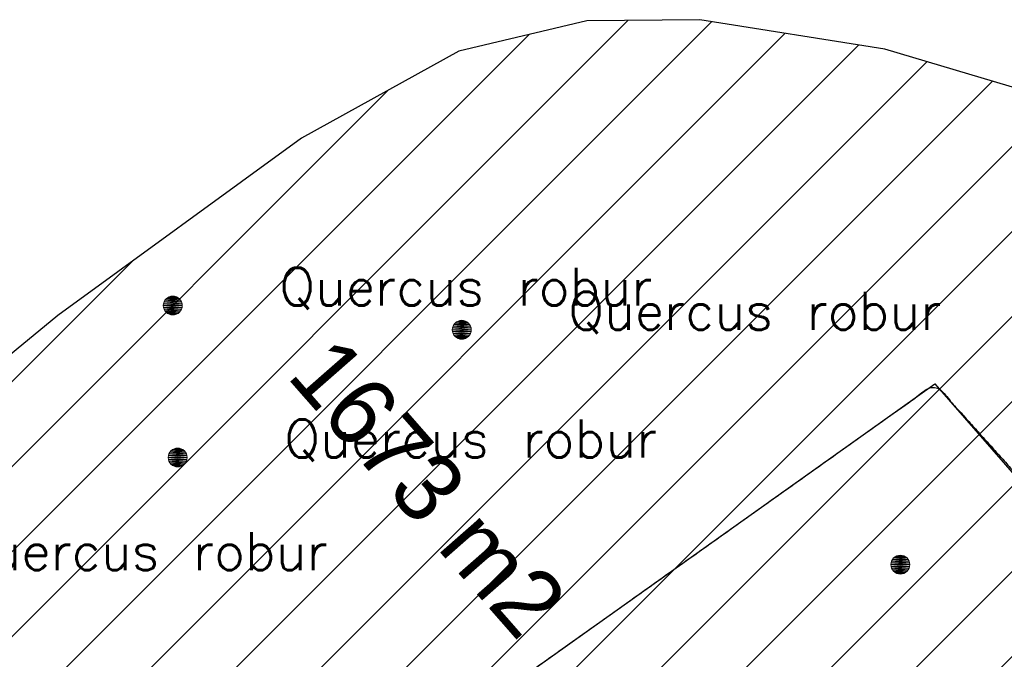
# Model space of a CAD drawing. Header units: metres. Extents: x 102764 to 106916, y 385369 to 392749.
# Tile 62 of 77: x 102885 to 102911, y 385612 to 385629. Entities that reach past the tile are written whole.
import ezdxf
from ezdxf.enums import TextEntityAlignment as Align

# ---------------------------------------------------------------- set-up
doc = ezdxf.new("R2010")
doc.units = ezdxf.units.M
for name, color, linetype, lineweight in [('0-BEPLANTING', 14, 'Continuous', 30), ('0-GRAS OM SPORTVELDEN', 2, 'Continuous', 30), ('B-WE-GR-STRUIK-G', 90, 'Continuous', 13), ('B-WE-GW-TALUD_KRUIN-G', 70, 'Continuous', 13), ('Bomen', 84, 'Continuous', 0), ('Boomsoort', 10, 'Continuous', 0)]:
    doc.layers.add(name, color=color, linetype=linetype, lineweight=lineweight)
doc.styles.add('ISO 1 1000 T2 5 0', font='font_iso.shx', dxfattribs={"height": 2.5})
doc.styles.add('Style-txt', font='txt.shx')
pattern_1 = [(45, (0, 0), (-1.122532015, 1.122532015), [])]

# ---------------------------------------------------------------- blocks, each defined once
blk = doc.blocks.new('MPOLYGON_38')
at = {"layer": 'Bomen', "flags": 128}
for points in [[(102889.086, 385617.433), (102889.063, 385617.39), (102889.525, 385617.39)], [(102889.117, 385617.471), (102889.086, 385617.433), (102889.502, 385617.433)], [(102889.086, 385617.433), (102889.502, 385617.433), (102889.525, 385617.39)], [(102889.155, 385617.502), (102889.117, 385617.471), (102889.471, 385617.471)], [(102889.117, 385617.471), (102889.471, 385617.471), (102889.502, 385617.433)], [(102889.199, 385617.525), (102889.155, 385617.502), (102889.433, 385617.502)], [(102889.155, 385617.502), (102889.433, 385617.502), (102889.471, 385617.471)], [(102889.245, 385617.539), (102889.199, 385617.525), (102889.39, 385617.525)], [(102889.199, 385617.525), (102889.39, 385617.525), (102889.433, 385617.502)], [(102889.294, 385617.544), (102889.245, 385617.539), (102889.343, 385617.539)], [(102889.245, 385617.539), (102889.343, 385617.539), (102889.39, 385617.525)], [(102889.049, 385617.343), (102889.044, 385617.294), (102889.544, 385617.294)], [(102889.044, 385617.294), (102889.049, 385617.245), (102889.539, 385617.245)], [(102889.044, 385617.294), (102889.544, 385617.294), (102889.539, 385617.245)], [(102889.063, 385617.39), (102889.049, 385617.343), (102889.539, 385617.343)], [(102889.049, 385617.343), (102889.539, 385617.343), (102889.544, 385617.294)], [(102889.049, 385617.245), (102889.063, 385617.198), (102889.525, 385617.198)], [(102889.049, 385617.245), (102889.539, 385617.245), (102889.525, 385617.198)], [(102889.063, 385617.39), (102889.525, 385617.39), (102889.539, 385617.343)], [(102889.063, 385617.198), (102889.086, 385617.155), (102889.502, 385617.155)], [(102889.063, 385617.198), (102889.525, 385617.198), (102889.502, 385617.155)], [(102889.086, 385617.155), (102889.117, 385617.117), (102889.471, 385617.117)], [(102889.086, 385617.155), (102889.502, 385617.155), (102889.471, 385617.117)], [(102889.117, 385617.117), (102889.155, 385617.086), (102889.433, 385617.086)], [(102889.117, 385617.117), (102889.471, 385617.117), (102889.433, 385617.086)], [(102889.155, 385617.086), (102889.199, 385617.063), (102889.39, 385617.063)], [(102889.155, 385617.086), (102889.433, 385617.086), (102889.39, 385617.063)], [(102889.199, 385617.063), (102889.245, 385617.049), (102889.343, 385617.049)], [(102889.199, 385617.063), (102889.39, 385617.063), (102889.343, 385617.049)], [(102889.245, 385617.049), (102889.343, 385617.049), (102889.294, 385617.044)]]:
    blk.add_lwpolyline(points, close=True, dxfattribs=at)
at = {"layer": 'Bomen', "color": 74, "true_color": 0x55aa00, "flags": 128}
for points in [[(102889.063, 385617.39), (102889.086, 385617.433)], [(102889.086, 385617.433), (102889.117, 385617.471)], [(102889.117, 385617.471), (102889.155, 385617.502)], [(102889.155, 385617.502), (102889.199, 385617.525)], [(102889.199, 385617.525), (102889.245, 385617.539)], [(102889.245, 385617.539), (102889.294, 385617.544)], [(102889.294, 385617.544), (102889.343, 385617.539)], [(102889.343, 385617.539), (102889.39, 385617.525)], [(102889.39, 385617.525), (102889.433, 385617.502)], [(102889.433, 385617.502), (102889.471, 385617.471)], [(102889.471, 385617.471), (102889.502, 385617.433)], [(102889.502, 385617.433), (102889.525, 385617.39)], [(102889.044, 385617.294), (102889.049, 385617.343)], [(102889.049, 385617.245), (102889.044, 385617.294)], [(102889.049, 385617.343), (102889.063, 385617.39)], [(102889.063, 385617.198), (102889.049, 385617.245)], [(102889.086, 385617.155), (102889.063, 385617.198)], [(102889.117, 385617.117), (102889.086, 385617.155)], [(102889.502, 385617.155), (102889.471, 385617.117)], [(102889.525, 385617.198), (102889.502, 385617.155)], [(102889.525, 385617.39), (102889.539, 385617.343)], [(102889.539, 385617.245), (102889.525, 385617.198)], [(102889.539, 385617.343), (102889.544, 385617.294)], [(102889.544, 385617.294), (102889.539, 385617.245)], [(102889.155, 385617.086), (102889.117, 385617.117)], [(102889.199, 385617.063), (102889.155, 385617.086)], [(102889.245, 385617.049), (102889.199, 385617.063)], [(102889.294, 385617.044), (102889.245, 385617.049)], [(102889.343, 385617.049), (102889.294, 385617.044)], [(102889.39, 385617.063), (102889.343, 385617.049)], [(102889.433, 385617.086), (102889.39, 385617.063)], [(102889.471, 385617.117), (102889.433, 385617.086)]]:
    blk.add_lwpolyline(points, dxfattribs=at)
at = {"layer": 'Bomen'}
for points in [[(102889.086, 385617.433), (102889.063, 385617.39), (102889.525, 385617.39)], [(102889.117, 385617.471), (102889.086, 385617.433), (102889.502, 385617.433)], [(102889.086, 385617.433), (102889.502, 385617.433), (102889.525, 385617.39)], [(102889.155, 385617.502), (102889.117, 385617.471), (102889.471, 385617.471)], [(102889.117, 385617.471), (102889.471, 385617.471), (102889.502, 385617.433)], [(102889.199, 385617.525), (102889.155, 385617.502), (102889.433, 385617.502)], [(102889.155, 385617.502), (102889.433, 385617.502), (102889.471, 385617.471)], [(102889.245, 385617.539), (102889.199, 385617.525), (102889.39, 385617.525)], [(102889.199, 385617.525), (102889.39, 385617.525), (102889.433, 385617.502)], [(102889.294, 385617.544), (102889.245, 385617.539), (102889.343, 385617.539)], [(102889.245, 385617.539), (102889.343, 385617.539), (102889.39, 385617.525)], [(102889.049, 385617.343), (102889.044, 385617.294), (102889.544, 385617.294)], [(102889.063, 385617.39), (102889.049, 385617.343), (102889.539, 385617.343)], [(102889.049, 385617.343), (102889.539, 385617.343), (102889.544, 385617.294)], [(102889.063, 385617.39), (102889.525, 385617.39), (102889.539, 385617.343)]]:
    blk.add_solid(points, dxfattribs=at)
at = {"layer": 'Bomen', "extrusion": (0, 0, -1)}
for points in [[(-102889.044, 385617.294), (-102889.049, 385617.245), (-102889.539, 385617.245)], [(-102889.044, 385617.294), (-102889.544, 385617.294), (-102889.539, 385617.245)], [(-102889.049, 385617.245), (-102889.063, 385617.198), (-102889.525, 385617.198)], [(-102889.049, 385617.245), (-102889.539, 385617.245), (-102889.525, 385617.198)], [(-102889.063, 385617.198), (-102889.086, 385617.155), (-102889.502, 385617.155)], [(-102889.063, 385617.198), (-102889.525, 385617.198), (-102889.502, 385617.155)], [(-102889.086, 385617.155), (-102889.117, 385617.117), (-102889.471, 385617.117)], [(-102889.086, 385617.155), (-102889.502, 385617.155), (-102889.471, 385617.117)], [(-102889.117, 385617.117), (-102889.155, 385617.086), (-102889.433, 385617.086)], [(-102889.117, 385617.117), (-102889.471, 385617.117), (-102889.433, 385617.086)], [(-102889.155, 385617.086), (-102889.199, 385617.063), (-102889.39, 385617.063)], [(-102889.155, 385617.086), (-102889.433, 385617.086), (-102889.39, 385617.063)], [(-102889.199, 385617.063), (-102889.245, 385617.049), (-102889.343, 385617.049)], [(-102889.199, 385617.063), (-102889.39, 385617.063), (-102889.343, 385617.049)], [(-102889.245, 385617.049), (-102889.343, 385617.049), (-102889.294, 385617.044)]]:
    blk.add_solid(points, dxfattribs=at)
blk = doc.blocks.new('MPOLYGON_39')
at = {"layer": 'Bomen', "flags": 128}
for points in [[(102896.589, 385620.808), (102896.566, 385620.765), (102897.028, 385620.765)], [(102896.62, 385620.846), (102896.589, 385620.808), (102897.004, 385620.808)], [(102896.589, 385620.808), (102897.004, 385620.808), (102897.028, 385620.765)], [(102896.658, 385620.877), (102896.62, 385620.846), (102896.973, 385620.846)], [(102896.62, 385620.846), (102896.973, 385620.846), (102897.004, 385620.808)], [(102896.701, 385620.9), (102896.658, 385620.877), (102896.935, 385620.877)], [(102896.658, 385620.877), (102896.935, 385620.877), (102896.973, 385620.846)], [(102896.748, 385620.914), (102896.701, 385620.9), (102896.892, 385620.9)], [(102896.701, 385620.9), (102896.892, 385620.9), (102896.935, 385620.877)], [(102896.797, 385620.919), (102896.748, 385620.914), (102896.845, 385620.914)], [(102896.748, 385620.914), (102896.845, 385620.914), (102896.892, 385620.9)], [(102896.551, 385620.718), (102896.547, 385620.669), (102897.047, 385620.669)], [(102896.547, 385620.669), (102896.551, 385620.621), (102897.042, 385620.621)], [(102896.547, 385620.669), (102897.047, 385620.669), (102897.042, 385620.621)], [(102896.566, 385620.765), (102896.551, 385620.718), (102897.042, 385620.718)], [(102896.551, 385620.718), (102897.042, 385620.718), (102897.047, 385620.669)], [(102896.551, 385620.621), (102896.566, 385620.574), (102897.028, 385620.574)], [(102896.551, 385620.621), (102897.042, 385620.621), (102897.028, 385620.574)], [(102896.566, 385620.765), (102897.028, 385620.765), (102897.042, 385620.718)], [(102896.566, 385620.574), (102896.589, 385620.53), (102897.004, 385620.53)], [(102896.566, 385620.574), (102897.028, 385620.574), (102897.004, 385620.53)], [(102896.589, 385620.53), (102896.62, 385620.493), (102896.973, 385620.493)], [(102896.589, 385620.53), (102897.004, 385620.53), (102896.973, 385620.493)], [(102896.62, 385620.493), (102896.658, 385620.461), (102896.935, 385620.461)], [(102896.62, 385620.493), (102896.973, 385620.493), (102896.935, 385620.461)], [(102896.658, 385620.461), (102896.701, 385620.438), (102896.892, 385620.438)], [(102896.658, 385620.461), (102896.935, 385620.461), (102896.892, 385620.438)], [(102896.701, 385620.438), (102896.748, 385620.424), (102896.845, 385620.424)], [(102896.701, 385620.438), (102896.892, 385620.438), (102896.845, 385620.424)], [(102896.748, 385620.424), (102896.845, 385620.424), (102896.797, 385620.419)]]:
    blk.add_lwpolyline(points, close=True, dxfattribs=at)
at = {"layer": 'Bomen', "color": 74, "true_color": 0x55aa00, "flags": 128}
for points in [[(102896.566, 385620.765), (102896.589, 385620.808)], [(102896.589, 385620.808), (102896.62, 385620.846)], [(102896.62, 385620.846), (102896.658, 385620.877)], [(102896.658, 385620.877), (102896.701, 385620.9)], [(102896.701, 385620.9), (102896.748, 385620.914)], [(102896.748, 385620.914), (102896.797, 385620.919)], [(102896.797, 385620.919), (102896.845, 385620.914)], [(102896.845, 385620.914), (102896.892, 385620.9)], [(102896.892, 385620.9), (102896.935, 385620.877)], [(102896.935, 385620.877), (102896.973, 385620.846)], [(102896.973, 385620.846), (102897.004, 385620.808)], [(102897.004, 385620.808), (102897.028, 385620.765)], [(102896.547, 385620.669), (102896.551, 385620.718)], [(102896.551, 385620.621), (102896.547, 385620.669)], [(102896.551, 385620.718), (102896.566, 385620.765)], [(102896.566, 385620.574), (102896.551, 385620.621)], [(102896.589, 385620.53), (102896.566, 385620.574)], [(102897.028, 385620.574), (102897.004, 385620.53)], [(102897.028, 385620.765), (102897.042, 385620.718)], [(102897.042, 385620.621), (102897.028, 385620.574)], [(102897.042, 385620.718), (102897.047, 385620.669)], [(102897.047, 385620.669), (102897.042, 385620.621)], [(102896.62, 385620.493), (102896.589, 385620.53)], [(102896.658, 385620.461), (102896.62, 385620.493)], [(102896.701, 385620.438), (102896.658, 385620.461)], [(102896.748, 385620.424), (102896.701, 385620.438)], [(102896.797, 385620.419), (102896.748, 385620.424)], [(102896.845, 385620.424), (102896.797, 385620.419)], [(102896.892, 385620.438), (102896.845, 385620.424)], [(102896.935, 385620.461), (102896.892, 385620.438)], [(102896.973, 385620.493), (102896.935, 385620.461)], [(102897.004, 385620.53), (102896.973, 385620.493)]]:
    blk.add_lwpolyline(points, dxfattribs=at)
at = {"layer": 'Bomen'}
for points in [[(102896.589, 385620.808), (102896.566, 385620.765), (102897.028, 385620.765)], [(102896.62, 385620.846), (102896.589, 385620.808), (102897.004, 385620.808)], [(102896.589, 385620.808), (102897.004, 385620.808), (102897.028, 385620.765)], [(102896.658, 385620.877), (102896.62, 385620.846), (102896.973, 385620.846)], [(102896.62, 385620.846), (102896.973, 385620.846), (102897.004, 385620.808)], [(102896.701, 385620.9), (102896.658, 385620.877), (102896.935, 385620.877)], [(102896.658, 385620.877), (102896.935, 385620.877), (102896.973, 385620.846)], [(102896.748, 385620.914), (102896.701, 385620.9), (102896.892, 385620.9)], [(102896.701, 385620.9), (102896.892, 385620.9), (102896.935, 385620.877)], [(102896.797, 385620.919), (102896.748, 385620.914), (102896.845, 385620.914)], [(102896.748, 385620.914), (102896.845, 385620.914), (102896.892, 385620.9)], [(102896.551, 385620.718), (102896.547, 385620.669), (102897.047, 385620.669)], [(102896.566, 385620.765), (102896.551, 385620.718), (102897.042, 385620.718)], [(102896.551, 385620.718), (102897.042, 385620.718), (102897.047, 385620.669)], [(102896.566, 385620.765), (102897.028, 385620.765), (102897.042, 385620.718)]]:
    blk.add_solid(points, dxfattribs=at)
at = {"layer": 'Bomen', "extrusion": (0, 0, -1)}
for points in [[(-102896.547, 385620.669), (-102896.551, 385620.621), (-102897.042, 385620.621)], [(-102896.547, 385620.669), (-102897.047, 385620.669), (-102897.042, 385620.621)], [(-102896.551, 385620.621), (-102896.566, 385620.574), (-102897.028, 385620.574)], [(-102896.551, 385620.621), (-102897.042, 385620.621), (-102897.028, 385620.574)], [(-102896.566, 385620.574), (-102896.589, 385620.53), (-102897.004, 385620.53)], [(-102896.566, 385620.574), (-102897.028, 385620.574), (-102897.004, 385620.53)], [(-102896.589, 385620.53), (-102896.62, 385620.493), (-102896.973, 385620.493)], [(-102896.589, 385620.53), (-102897.004, 385620.53), (-102896.973, 385620.493)], [(-102896.62, 385620.493), (-102896.658, 385620.461), (-102896.935, 385620.461)], [(-102896.62, 385620.493), (-102896.973, 385620.493), (-102896.935, 385620.461)], [(-102896.658, 385620.461), (-102896.701, 385620.438), (-102896.892, 385620.438)], [(-102896.658, 385620.461), (-102896.935, 385620.461), (-102896.892, 385620.438)], [(-102896.701, 385620.438), (-102896.748, 385620.424), (-102896.845, 385620.424)], [(-102896.701, 385620.438), (-102896.892, 385620.438), (-102896.845, 385620.424)], [(-102896.748, 385620.424), (-102896.845, 385620.424), (-102896.797, 385620.419)]]:
    blk.add_solid(points, dxfattribs=at)
blk = doc.blocks.new('MPOLYGON_60')
at = {"layer": 'Bomen', "flags": 128}
for points in [[(102908.149, 385614.56), (102908.135, 385614.513), (102908.625, 385614.513)], [(102908.172, 385614.603), (102908.149, 385614.56), (102908.611, 385614.56)], [(102908.149, 385614.56), (102908.611, 385614.56), (102908.625, 385614.513)], [(102908.203, 385614.641), (102908.172, 385614.603), (102908.588, 385614.603)], [(102908.172, 385614.603), (102908.588, 385614.603), (102908.611, 385614.56)], [(102908.241, 385614.672), (102908.203, 385614.641), (102908.557, 385614.641)], [(102908.203, 385614.641), (102908.557, 385614.641), (102908.588, 385614.603)], [(102908.284, 385614.695), (102908.241, 385614.672), (102908.519, 385614.672)], [(102908.241, 385614.672), (102908.519, 385614.672), (102908.557, 385614.641)], [(102908.331, 385614.71), (102908.284, 385614.695), (102908.476, 385614.695)], [(102908.284, 385614.695), (102908.476, 385614.695), (102908.519, 385614.672)], [(102908.38, 385614.714), (102908.331, 385614.71), (102908.429, 385614.71)], [(102908.331, 385614.71), (102908.429, 385614.71), (102908.476, 385614.695)], [(102908.135, 385614.513), (102908.13, 385614.464), (102908.63, 385614.464)], [(102908.13, 385614.464), (102908.135, 385614.416), (102908.625, 385614.416)], [(102908.13, 385614.464), (102908.63, 385614.464), (102908.625, 385614.416)], [(102908.135, 385614.513), (102908.625, 385614.513), (102908.63, 385614.464)], [(102908.135, 385614.416), (102908.149, 385614.369), (102908.611, 385614.369)], [(102908.135, 385614.416), (102908.625, 385614.416), (102908.611, 385614.369)], [(102908.149, 385614.369), (102908.172, 385614.326), (102908.588, 385614.326)], [(102908.149, 385614.369), (102908.611, 385614.369), (102908.588, 385614.326)], [(102908.172, 385614.326), (102908.203, 385614.288), (102908.557, 385614.288)], [(102908.172, 385614.326), (102908.588, 385614.326), (102908.557, 385614.288)], [(102908.203, 385614.288), (102908.241, 385614.257), (102908.519, 385614.257)], [(102908.203, 385614.288), (102908.557, 385614.288), (102908.519, 385614.257)], [(102908.241, 385614.257), (102908.284, 385614.233), (102908.476, 385614.233)], [(102908.241, 385614.257), (102908.519, 385614.257), (102908.476, 385614.233)], [(102908.284, 385614.233), (102908.331, 385614.219), (102908.429, 385614.219)], [(102908.284, 385614.233), (102908.476, 385614.233), (102908.429, 385614.219)], [(102908.331, 385614.219), (102908.429, 385614.219), (102908.38, 385614.214)]]:
    blk.add_lwpolyline(points, close=True, dxfattribs=at)
at = {"layer": 'Bomen', "color": 74, "true_color": 0x55aa00, "flags": 128}
for points in [[(102908.135, 385614.513), (102908.149, 385614.56)], [(102908.149, 385614.56), (102908.172, 385614.603)], [(102908.172, 385614.603), (102908.203, 385614.641)], [(102908.203, 385614.641), (102908.241, 385614.672)], [(102908.241, 385614.672), (102908.284, 385614.695)], [(102908.284, 385614.695), (102908.331, 385614.71)], [(102908.331, 385614.71), (102908.38, 385614.714)], [(102908.38, 385614.714), (102908.429, 385614.71)], [(102908.429, 385614.71), (102908.476, 385614.695)], [(102908.476, 385614.695), (102908.519, 385614.672)], [(102908.519, 385614.672), (102908.557, 385614.641)], [(102908.557, 385614.641), (102908.588, 385614.603)], [(102908.588, 385614.603), (102908.611, 385614.56)], [(102908.611, 385614.56), (102908.625, 385614.513)], [(102908.13, 385614.464), (102908.135, 385614.513)], [(102908.135, 385614.416), (102908.13, 385614.464)], [(102908.149, 385614.369), (102908.135, 385614.416)], [(102908.172, 385614.326), (102908.149, 385614.369)], [(102908.203, 385614.288), (102908.172, 385614.326)], [(102908.588, 385614.326), (102908.557, 385614.288)], [(102908.611, 385614.369), (102908.588, 385614.326)], [(102908.625, 385614.416), (102908.611, 385614.369)], [(102908.625, 385614.513), (102908.63, 385614.464)], [(102908.63, 385614.464), (102908.625, 385614.416)], [(102908.241, 385614.257), (102908.203, 385614.288)], [(102908.284, 385614.233), (102908.241, 385614.257)], [(102908.331, 385614.219), (102908.284, 385614.233)], [(102908.38, 385614.214), (102908.331, 385614.219)], [(102908.429, 385614.219), (102908.38, 385614.214)], [(102908.476, 385614.233), (102908.429, 385614.219)], [(102908.519, 385614.257), (102908.476, 385614.233)], [(102908.557, 385614.288), (102908.519, 385614.257)]]:
    blk.add_lwpolyline(points, dxfattribs=at)
at = {"layer": 'Bomen'}
for points in [[(102908.149, 385614.56), (102908.135, 385614.513), (102908.625, 385614.513)], [(102908.172, 385614.603), (102908.149, 385614.56), (102908.611, 385614.56)], [(102908.149, 385614.56), (102908.611, 385614.56), (102908.625, 385614.513)], [(102908.203, 385614.641), (102908.172, 385614.603), (102908.588, 385614.603)], [(102908.172, 385614.603), (102908.588, 385614.603), (102908.611, 385614.56)], [(102908.241, 385614.672), (102908.203, 385614.641), (102908.557, 385614.641)], [(102908.203, 385614.641), (102908.557, 385614.641), (102908.588, 385614.603)], [(102908.284, 385614.695), (102908.241, 385614.672), (102908.519, 385614.672)], [(102908.241, 385614.672), (102908.519, 385614.672), (102908.557, 385614.641)], [(102908.331, 385614.71), (102908.284, 385614.695), (102908.476, 385614.695)], [(102908.284, 385614.695), (102908.476, 385614.695), (102908.519, 385614.672)], [(102908.38, 385614.714), (102908.331, 385614.71), (102908.429, 385614.71)], [(102908.331, 385614.71), (102908.429, 385614.71), (102908.476, 385614.695)], [(102908.135, 385614.513), (102908.13, 385614.464), (102908.63, 385614.464)], [(102908.135, 385614.513), (102908.625, 385614.513), (102908.63, 385614.464)]]:
    blk.add_solid(points, dxfattribs=at)
at = {"layer": 'Bomen', "extrusion": (0, 0, -1)}
for points in [[(-102908.13, 385614.464), (-102908.135, 385614.416), (-102908.625, 385614.416)], [(-102908.13, 385614.464), (-102908.63, 385614.464), (-102908.625, 385614.416)], [(-102908.135, 385614.416), (-102908.149, 385614.369), (-102908.611, 385614.369)], [(-102908.135, 385614.416), (-102908.625, 385614.416), (-102908.611, 385614.369)], [(-102908.149, 385614.369), (-102908.172, 385614.326), (-102908.588, 385614.326)], [(-102908.149, 385614.369), (-102908.611, 385614.369), (-102908.588, 385614.326)], [(-102908.172, 385614.326), (-102908.203, 385614.288), (-102908.557, 385614.288)], [(-102908.172, 385614.326), (-102908.588, 385614.326), (-102908.557, 385614.288)], [(-102908.203, 385614.288), (-102908.241, 385614.257), (-102908.519, 385614.257)], [(-102908.203, 385614.288), (-102908.557, 385614.288), (-102908.519, 385614.257)], [(-102908.241, 385614.257), (-102908.284, 385614.233), (-102908.476, 385614.233)], [(-102908.241, 385614.257), (-102908.519, 385614.257), (-102908.476, 385614.233)], [(-102908.284, 385614.233), (-102908.331, 385614.219), (-102908.429, 385614.219)], [(-102908.284, 385614.233), (-102908.476, 385614.233), (-102908.429, 385614.219)], [(-102908.331, 385614.219), (-102908.429, 385614.219), (-102908.38, 385614.214)]]:
    blk.add_solid(points, dxfattribs=at)
blk = doc.blocks.new('MPOLYGON_64')
at = {"layer": 'Bomen', "flags": 128}
for points in [[(102888.919, 385621.357), (102888.914, 385621.309), (102889.414, 385621.309)], [(102888.933, 385621.404), (102888.919, 385621.357), (102889.409, 385621.357)], [(102888.919, 385621.357), (102889.409, 385621.357), (102889.414, 385621.309)], [(102888.956, 385621.448), (102888.933, 385621.404), (102889.395, 385621.404)], [(102888.933, 385621.404), (102889.395, 385621.404), (102889.409, 385621.357)], [(102888.987, 385621.485), (102888.956, 385621.448), (102889.372, 385621.448)], [(102888.956, 385621.448), (102889.372, 385621.448), (102889.395, 385621.404)], [(102889.025, 385621.516), (102888.987, 385621.485), (102889.341, 385621.485)], [(102888.987, 385621.485), (102889.341, 385621.485), (102889.372, 385621.448)], [(102889.068, 385621.54), (102889.025, 385621.516), (102889.303, 385621.516)], [(102889.025, 385621.516), (102889.303, 385621.516), (102889.341, 385621.485)], [(102889.115, 385621.554), (102889.068, 385621.54), (102889.259, 385621.54)], [(102889.068, 385621.54), (102889.259, 385621.54), (102889.303, 385621.516)], [(102889.164, 385621.559), (102889.115, 385621.554), (102889.213, 385621.554)], [(102889.115, 385621.554), (102889.213, 385621.554), (102889.259, 385621.54)], [(102888.914, 385621.309), (102888.919, 385621.26), (102889.409, 385621.26)], [(102888.914, 385621.309), (102889.414, 385621.309), (102889.409, 385621.26)], [(102888.919, 385621.26), (102888.933, 385621.213), (102889.395, 385621.213)], [(102888.919, 385621.26), (102889.409, 385621.26), (102889.395, 385621.213)], [(102888.933, 385621.213), (102888.956, 385621.17), (102889.372, 385621.17)], [(102888.933, 385621.213), (102889.395, 385621.213), (102889.372, 385621.17)], [(102888.956, 385621.17), (102888.987, 385621.132), (102889.341, 385621.132)], [(102888.956, 385621.17), (102889.372, 385621.17), (102889.341, 385621.132)], [(102888.987, 385621.132), (102889.025, 385621.101), (102889.303, 385621.101)], [(102888.987, 385621.132), (102889.341, 385621.132), (102889.303, 385621.101)], [(102889.025, 385621.101), (102889.068, 385621.078), (102889.259, 385621.078)], [(102889.025, 385621.101), (102889.303, 385621.101), (102889.259, 385621.078)], [(102889.068, 385621.078), (102889.115, 385621.063), (102889.213, 385621.063)], [(102889.068, 385621.078), (102889.259, 385621.078), (102889.213, 385621.063)], [(102889.115, 385621.063), (102889.213, 385621.063), (102889.164, 385621.059)]]:
    blk.add_lwpolyline(points, close=True, dxfattribs=at)
at = {"layer": 'Bomen', "color": 74, "true_color": 0x55aa00, "flags": 128}
for points in [[(102888.914, 385621.309), (102888.919, 385621.357)], [(102888.919, 385621.357), (102888.933, 385621.404)], [(102888.933, 385621.404), (102888.956, 385621.448)], [(102888.956, 385621.448), (102888.987, 385621.485)], [(102888.987, 385621.485), (102889.025, 385621.516)], [(102889.025, 385621.516), (102889.068, 385621.54)], [(102889.068, 385621.54), (102889.115, 385621.554)], [(102889.115, 385621.554), (102889.164, 385621.559)], [(102889.164, 385621.559), (102889.213, 385621.554)], [(102889.213, 385621.554), (102889.259, 385621.54)], [(102889.259, 385621.54), (102889.303, 385621.516)], [(102889.303, 385621.516), (102889.341, 385621.485)], [(102889.341, 385621.485), (102889.372, 385621.448)], [(102889.372, 385621.448), (102889.395, 385621.404)], [(102889.395, 385621.404), (102889.409, 385621.357)], [(102889.409, 385621.357), (102889.414, 385621.309)], [(102888.919, 385621.26), (102888.914, 385621.309)], [(102888.933, 385621.213), (102888.919, 385621.26)], [(102888.956, 385621.17), (102888.933, 385621.213)], [(102888.987, 385621.132), (102888.956, 385621.17)], [(102889.025, 385621.101), (102888.987, 385621.132)], [(102889.068, 385621.078), (102889.025, 385621.101)], [(102889.115, 385621.063), (102889.068, 385621.078)], [(102889.164, 385621.059), (102889.115, 385621.063)], [(102889.213, 385621.063), (102889.164, 385621.059)], [(102889.259, 385621.078), (102889.213, 385621.063)], [(102889.303, 385621.101), (102889.259, 385621.078)], [(102889.341, 385621.132), (102889.303, 385621.101)], [(102889.372, 385621.17), (102889.341, 385621.132)], [(102889.395, 385621.213), (102889.372, 385621.17)], [(102889.409, 385621.26), (102889.395, 385621.213)], [(102889.414, 385621.309), (102889.409, 385621.26)]]:
    blk.add_lwpolyline(points, dxfattribs=at)
at = {"layer": 'Bomen'}
for points in [[(102888.919, 385621.357), (102888.914, 385621.309), (102889.414, 385621.309)], [(102888.933, 385621.404), (102888.919, 385621.357), (102889.409, 385621.357)], [(102888.919, 385621.357), (102889.409, 385621.357), (102889.414, 385621.309)], [(102888.956, 385621.448), (102888.933, 385621.404), (102889.395, 385621.404)], [(102888.933, 385621.404), (102889.395, 385621.404), (102889.409, 385621.357)], [(102888.987, 385621.485), (102888.956, 385621.448), (102889.372, 385621.448)], [(102888.956, 385621.448), (102889.372, 385621.448), (102889.395, 385621.404)], [(102889.025, 385621.516), (102888.987, 385621.485), (102889.341, 385621.485)], [(102888.987, 385621.485), (102889.341, 385621.485), (102889.372, 385621.448)], [(102889.068, 385621.54), (102889.025, 385621.516), (102889.303, 385621.516)], [(102889.025, 385621.516), (102889.303, 385621.516), (102889.341, 385621.485)], [(102889.115, 385621.554), (102889.068, 385621.54), (102889.259, 385621.54)], [(102889.068, 385621.54), (102889.259, 385621.54), (102889.303, 385621.516)], [(102889.164, 385621.559), (102889.115, 385621.554), (102889.213, 385621.554)], [(102889.115, 385621.554), (102889.213, 385621.554), (102889.259, 385621.54)]]:
    blk.add_solid(points, dxfattribs=at)
at = {"layer": 'Bomen', "extrusion": (0, 0, -1)}
for points in [[(-102888.914, 385621.309), (-102888.919, 385621.26), (-102889.409, 385621.26)], [(-102888.914, 385621.309), (-102889.414, 385621.309), (-102889.409, 385621.26)], [(-102888.919, 385621.26), (-102888.933, 385621.213), (-102889.395, 385621.213)], [(-102888.919, 385621.26), (-102889.409, 385621.26), (-102889.395, 385621.213)], [(-102888.933, 385621.213), (-102888.956, 385621.17), (-102889.372, 385621.17)], [(-102888.933, 385621.213), (-102889.395, 385621.213), (-102889.372, 385621.17)], [(-102888.956, 385621.17), (-102888.987, 385621.132), (-102889.341, 385621.132)], [(-102888.956, 385621.17), (-102889.372, 385621.17), (-102889.341, 385621.132)], [(-102888.987, 385621.132), (-102889.025, 385621.101), (-102889.303, 385621.101)], [(-102888.987, 385621.132), (-102889.341, 385621.132), (-102889.303, 385621.101)], [(-102889.025, 385621.101), (-102889.068, 385621.078), (-102889.259, 385621.078)], [(-102889.025, 385621.101), (-102889.303, 385621.101), (-102889.259, 385621.078)], [(-102889.068, 385621.078), (-102889.115, 385621.063), (-102889.213, 385621.063)], [(-102889.068, 385621.078), (-102889.259, 385621.078), (-102889.213, 385621.063)], [(-102889.115, 385621.063), (-102889.213, 385621.063), (-102889.164, 385621.059)]]:
    blk.add_solid(points, dxfattribs=at)

msp = doc.modelspace()

# ---------------------------------------------------------------- hatches: boundary and pattern name
at = {"layer": '0-BEPLANTING'}
h = msp.add_hatch(dxfattribs=at)
h.set_pattern_fill('ANSI31', color=256, scale=0.1, pattern_type=2)
h.set_pattern_definition(pattern_1)
h.paths.add_polyline_path([(102918.746, 385608.402), (102909.294, 385619.239), (102881.276, 385599.316), (102838.319, 385569.049), (102820.082, 385556.014), (102816.237, 385555.902), (102814.861, 385551.109), (102813.362, 385551.437), (102812.683, 385551.963), (102812.48, 385552.795), (102816.56, 385560.078), (102817.836, 385561.522), (102819.588, 385563.372), (102821.48, 385565.471), (102827.775, 385571.522), (102838.282, 385580.603), (102878.42, 385614.696), (102886.128, 385621.044), (102892.566, 385625.728), (102896.717, 385628.031), (102900.101, 385628.834), (102903.089, 385628.86), (102907.973, 385628.079), (102912.732, 385626.661), (102926.009, 385614.004), (102930.719, 385608.918), (102935.685, 385603.402), (102935.412, 385603.156), (102938.187, 385598.083), (102938.719, 385598.556), (102940.716, 385596.313), (102937.554, 385593.256), (102938.814, 385590.29), (102936.684, 385589.484), (102935.107, 385588.097), (102932.801, 385590.719), (102934.388, 385592.064), (102931.618, 385595.269), (102930.679, 385595.491)])
at = {"layer": '0-GRAS OM SPORTVELDEN'}
h = msp.add_hatch(dxfattribs=at)
h.set_pattern_fill('ANSI31', color=256, scale=0.1, pattern_type=2)
h.set_pattern_definition(pattern_1)
h.paths.add_polyline_path([(102818.791, 385548.949), (102852.278, 385571.403), (102852.01, 385571.785), (102854.779, 385573.705), (102854.814, 385573.652), (102861.062, 385577.84), (102860.385, 385578.85), (102881.086, 385592.66), (102881.167, 385592.518), (102896.08, 385602.431), (102896.914, 385602.263), (102909.187, 385610.579), (102923.796, 385590.802), (102929.331, 385582.511), (102934.801, 385587.158), (102931.012, 385591.433), (102931.276, 385592.035), (102929.878, 385593.618), (102930.103, 385593.841), (102930.032, 385593.925), (102931.181, 385594.899), (102909.294, 385619.239), (102881.276, 385599.316), (102838.319, 385569.049), (102820.082, 385556.014), (102816.237, 385555.902), (102814.84, 385551.034), (102812.576, 385547.764, -0.726153), (102812.495, 385547.491), (102812.974, 385528.325), (102813.041, 385528.155), (102816.469, 385527.44), (102818.068, 385526.567), (102822.382, 385519.43), (102821.821, 385517.397), (102814.349, 385509.985), (102796.54, 385489.58), (102794.334, 385486.508), (102788.775, 385481.052), (102788.156, 385479.85), (102788.67, 385479.002), (102801.053, 385467.084), (102815.174, 385452.172), (102826.761, 385439.809), (102827.671, 385438.032), (102827.121, 385437.148), (102825.905, 385437.027), (102813.245, 385450.579), (102798.973, 385465.496), (102785.346, 385480.995), (102782.926, 385479.23), (102796.455, 385464.752), (102811.312, 385448.73), (102825.2, 385434.526), (102847.479, 385409.915), (102881.866, 385372.633), (102883.513, 385371.034), (102883.291, 385374.79), (102881.245, 385378.781), (102880.025, 385378.039), (102865.405, 385393.604), (102849.434, 385411.265), (102832.663, 385429.09), (102828.285, 385434.268), (102828.28, 385435.332), (102829.357, 385436.2), (102830.739, 385436.088), (102833.6, 385432.841), (102846.94, 385418.017), (102849.762, 385413.887), (102866.63, 385396.138), (102881.926, 385380.232), (102881.245, 385378.781), (102883.291, 385374.79), (102883.821, 385376.734), (102886.501, 385380.319), (102894.916, 385388.491), (102918.544, 385410.094), (102930.46, 385420.996), (102948.56, 385437.721), (102950.222, 385438.966), (102951.51, 385438.159), (102962.401, 385448.358), (102961.56, 385449.648), (102966.041, 385454.541), (102965.418, 385455.643), (102961.232, 385460.655), (102951.229, 385472.387), (102951.863, 385473.45), (102935.309, 385493.196), (102935.309, 385493.935), (102935.936, 385494.999), (102937.676, 385495.522), (102944.945, 385487.085), (102955.765, 385474.446), (102965.912, 385463.906), (102967.187, 385462.84), (102968.5, 385463.364), (102973.776, 385468.073), (102986.067, 385479.157), (102987.24, 385480.371), (102987.085, 385482.054), (102979.568, 385491.432), (102977.122, 385494.758), (102977.122, 385496.261), (102977.372, 385497.48), (102978.744, 385497.394), (102979.547, 385496.923), (102980.796, 385497.944), (102980.612, 385498.163), (102977.66, 385501.169), (102976.901, 385502.018), (102977.148, 385502.385), (102973.622, 385506.043), (102973.425, 385505.789), (102972.083, 385507.297), (102971.145, 385506.35), (102963.18, 385514.877), (102959.38, 385511.427), (102958.539, 385512.315), (102953.802, 385507.937), (102943.631, 385518.966), (102943.655, 385519.032), (102938.436, 385524.6), (102916.808, 385510.082), (102917.924, 385508.232), (102915.274, 385506.396), (102914.855, 385506.983), (102894.022, 385487.894), (102894.354, 385487.471), (102894.207, 385487.337), (102894.264, 385487.289), (102891.838, 385485.058), (102891.409, 385485.48), (102886.046, 385480.597), (102886.118, 385480.519), (102885.858, 385480.281), (102885.987, 385480.141), (102874.113, 385469.245), (102873.921, 385469.471), (102873.921, 385469.408), (102872.611, 385470.679), (102884.883, 385481.892), (102885.04, 385481.715), (102889.495, 385485.76), (102889.63, 385486.735), (102892.547, 385489.33), (102893.556, 385489.476), (102913.987, 385508.294), (102913.271, 385509.279), (102913.075, 385509.178), (102912.774, 385509.54), (102913.749, 385510.201), (102908.677, 385517.663), (102888.628, 385504.311), (102863.979, 385487.694), (102862.893, 385484.219), (102861.309, 385484.754), (102862.508, 385488.604), (102881.349, 385501.33), (102880.306, 385502.691), (102859.193, 385488.568), (102854.143, 385495.406), (102853.653, 385495.124), (102850.267, 385499.672), (102850.71, 385500.038), (102845.124, 385507.729), (102831.135, 385528.424)])
h.paths.add_polyline_path([(102827.983, 385515.027), (102828.646, 385514.354), (102848.05, 385492.873), (102866.736, 385472.088), (102867.394, 385471.373), (102866.72, 385470.72), (102852.697, 385457.759), (102847.226, 385452.716), (102831.991, 385438.718), (102831.257, 385438.066), (102830.602, 385438.785), (102811.031, 385458.915), (102791.511, 385478.987), (102790.804, 385479.728), (102791.543, 385480.453), (102806.546, 385494.682), (102811.942, 385499.791), (102827.162, 385514.304)], flags=17)
h.paths.add_polyline_path([(102865.094, 385460.772), (102864.948, 385460.625), (102865.002, 385460.568), (102862.755, 385458.546), (102862.704, 385458.57), (102862.532, 385458.428), (102861.695, 385459.302), (102864.264, 385461.677)], flags=17)
h.paths.add_polyline_path([(102913.884, 385500.53), (102914.627, 385501.162), (102915.31, 385500.438), (102920.544, 385494.733), (102922.458, 385492.631), (102929.932, 385484.442), (102933.645, 385480.461), (102938.741, 385475.025), (102942.574, 385470.821), (102950.052, 385462.691), (102951.526, 385461.141), (102957.179, 385454.932), (102957.885, 385454.181), (102957.162, 385453.533), (102920.836, 385420.146), (102885.046, 385387.253), (102884.347, 385386.601), (102883.764, 385387.205), (102878.334, 385393.069), (102876.653, 385394.918), (102869.173, 385403.019), (102865.365, 385407.064), (102860.344, 385412.553), (102856.622, 385416.652), (102849.182, 385424.725), (102847.023, 385427.058), (102841.716, 385432.743), (102841.081, 385433.478), (102841.708, 385434.055), (102877.67, 385467.136)], flags=17)

# ---------------------------------------------------------------- linework, layer by layer
at = {"layer": 'B-WE-GR-STRUIK-G', "flags": 128}
msp.add_lwpolyline([(102816.237, 385555.902), (102820.082, 385556.014), (102838.319, 385569.049), (102881.276, 385599.316), (102909.294, 385619.239), (102918.746, 385608.402), (102930.679, 385595.491), (102931.181, 385594.899)], dxfattribs=at)
at = {"layer": 'B-WE-GW-TALUD_KRUIN-G', "flags": 128}
msp.add_lwpolyline([(102939.035, 385601.302), (102938.34, 385600.879), (102937.674, 385601.163), (102935.913, 385603.149), (102930.719, 385608.918), (102926.009, 385614.004), (102912.732, 385626.661), (102907.973, 385628.079), (102903.089, 385628.86), (102900.101, 385628.834), (102896.717, 385628.031), (102892.566, 385625.728), (102886.128, 385621.044), (102878.42, 385614.696), (102838.282, 385580.603)], dxfattribs=at)
at = {"layer": 'Defpoints', "flags": 128}
for points in [[(102912.732, 385626.661), (102907.973, 385628.079), (102903.089, 385628.86), (102900.101, 385628.834), (102896.717, 385628.031), (102892.566, 385625.728), (102886.128, 385621.044), (102878.42, 385614.696), (102838.282, 385580.603)], [(102838.319, 385569.049), (102881.276, 385599.316), (102909.294, 385619.239), (102918.746, 385608.402)]]:
    msp.add_lwpolyline(points, dxfattribs=at)
at = {"layer": 'Defpoints'}
msp.add_rational_spline([(102818.791, 385548.949), (102835.535, 385560.176), (102852.278, 385571.403), (102852.144, 385571.594), (102852.01, 385571.785), (102853.395, 385572.745), (102854.779, 385573.705), (102854.797, 385573.678), (102854.814, 385573.652), (102857.938, 385575.746), (102861.062, 385577.84), (102860.723, 385578.345), (102860.385, 385578.85), (102870.736, 385585.755), (102881.086, 385592.66), (102881.127, 385592.589), (102881.167, 385592.518), (102888.624, 385597.475), (102896.08, 385602.431), (102896.497, 385602.347), (102896.914, 385602.263), (102903.051, 385606.421), (102909.187, 385610.579), (102916.492, 385600.691), (102923.796, 385590.802), (102926.564, 385586.656), (102929.331, 385582.511), (102932.066, 385584.834), (102934.801, 385587.158), (102932.907, 385589.296), (102931.012, 385591.433), (102931.144, 385591.734), (102931.276, 385592.035), (102930.577, 385592.827), (102929.878, 385593.618), (102929.99, 385593.729), (102930.103, 385593.841), (102930.067, 385593.883), (102930.032, 385593.925), (102930.606, 385594.412), (102931.181, 385594.899), (102920.238, 385607.069), (102909.294, 385619.239), (102895.285, 385609.278), (102881.276, 385599.316), (102859.798, 385584.182), (102838.319, 385569.049), (102829.201, 385562.531), (102820.082, 385556.014), (102818.159, 385555.958), (102816.237, 385555.902), (102815.538, 385553.468), (102814.84, 385551.034), (102813.708, 385549.399), (102812.576, 385547.764), (102812.666, 385547.702), (102812.635, 385547.598), (102812.604, 385547.494), (102812.495, 385547.491), (102812.734, 385537.908), (102812.974, 385528.325), (102813.008, 385528.24), (102813.041, 385528.155), (102814.755, 385527.797), (102816.469, 385527.44), (102817.269, 385527.003), (102818.068, 385526.567), (102820.225, 385522.998), (102822.382, 385519.43), (102822.102, 385518.414), (102821.821, 385517.397), (102818.085, 385513.691), (102814.349, 385509.985), (102805.445, 385499.782), (102796.54, 385489.58), (102795.437, 385488.044), (102794.334, 385486.508), (102791.554, 385483.78), (102788.775, 385481.052), (102788.466, 385480.451), (102788.156, 385479.85), (102788.413, 385479.426), (102788.67, 385479.002), (102794.862, 385473.043), (102801.053, 385467.084), (102808.114, 385459.628), (102815.174, 385452.172), (102820.968, 385445.991), (102826.761, 385439.809), (102827.216, 385438.921), (102827.671, 385438.032), (102827.396, 385437.59), (102827.121, 385437.148), (102826.513, 385437.088), (102825.905, 385437.027), (102819.575, 385443.803), (102813.245, 385450.579), (102806.109, 385458.037), (102798.973, 385465.496), (102792.16, 385473.246), (102785.346, 385480.995), (102784.136, 385480.112), (102782.926, 385479.23), (102789.691, 385471.991), (102796.455, 385464.752), (102803.884, 385456.741), (102811.312, 385448.73), (102818.256, 385441.628), (102825.2, 385434.526), (102836.34, 385422.22), (102847.479, 385409.915), (102864.673, 385391.274), (102881.866, 385372.633), (102882.69, 385371.833), (102883.513, 385371.034), (102883.402, 385372.912), (102883.291, 385374.79), (102882.268, 385376.785), (102881.245, 385378.781), (102880.635, 385378.41), (102880.025, 385378.039), (102872.715, 385385.822), (102865.405, 385393.604), (102857.42, 385402.434), (102849.434, 385411.265), (102841.049, 385420.177), (102832.663, 385429.09), (102830.474, 385431.679), (102828.285, 385434.268), (102828.283, 385434.8), (102828.28, 385435.332), (102828.819, 385435.766), (102829.357, 385436.2), (102830.048, 385436.144), (102830.739, 385436.088), (102832.17, 385434.465), (102833.6, 385432.841), (102840.27, 385425.429), (102846.94, 385418.017), (102848.351, 385415.952), (102849.762, 385413.887), (102858.196, 385405.013), (102866.63, 385396.138), (102874.278, 385388.185), (102881.926, 385380.232), (102881.586, 385379.507), (102881.245, 385378.781), (102882.268, 385376.785), (102883.291, 385374.79), (102883.556, 385375.762), (102883.821, 385376.734), (102885.161, 385378.526), (102886.501, 385380.319), (102890.709, 385384.405), (102894.916, 385388.491), (102906.73, 385399.292), (102918.544, 385410.094), (102924.502, 385415.545), (102930.46, 385420.996), (102939.51, 385429.358), (102948.56, 385437.721), (102949.391, 385438.344), (102950.222, 385438.966), (102950.866, 385438.562), (102951.51, 385438.159), (102956.956, 385443.258), (102962.401, 385448.358), (102961.981, 385449.003), (102961.56, 385449.648), (102963.801, 385452.095), (102966.041, 385454.541), (102965.73, 385455.092), (102965.418, 385455.643), (102963.325, 385458.149), (102961.232, 385460.655), (102956.231, 385466.521), (102951.229, 385472.387), (102951.546, 385472.919), (102951.863, 385473.45), (102943.586, 385483.323), (102935.309, 385493.196), (102935.309, 385493.566), (102935.309, 385493.935), (102935.623, 385494.467), (102935.936, 385494.999), (102936.806, 385495.26), (102937.676, 385495.522), (102941.311, 385491.303), (102944.945, 385487.085), (102950.355, 385480.765), (102955.765, 385474.446), (102960.839, 385469.176), (102965.912, 385463.906), (102966.55, 385463.373), (102967.187, 385462.84), (102967.844, 385463.102), (102968.5, 385463.364), (102971.138, 385465.719), (102973.776, 385468.073), (102979.922, 385473.615), (102986.067, 385479.157), (102986.654, 385479.764), (102987.24, 385480.371), (102987.163, 385481.213), (102987.085, 385482.054), (102983.327, 385486.743), (102979.568, 385491.432), (102978.345, 385493.095), (102977.122, 385494.758), (102977.122, 385495.509), (102977.122, 385496.261), (102977.247, 385496.871), (102977.372, 385497.48), (102978.058, 385497.437), (102978.744, 385497.394), (102979.146, 385497.159), (102979.547, 385496.923), (102980.171, 385497.434), (102980.796, 385497.944), (102980.704, 385498.054), (102980.612, 385498.163), (102979.136, 385499.666), (102977.66, 385501.169), (102977.281, 385501.594), (102976.901, 385502.018), (102977.025, 385502.202), (102977.148, 385502.385), (102975.385, 385504.214), (102973.622, 385506.043), (102973.523, 385505.916), (102973.425, 385505.789), (102972.754, 385506.543), (102972.083, 385507.297), (102971.614, 385506.823), (102971.145, 385506.35), (102967.163, 385510.613), (102963.18, 385514.877), (102961.28, 385513.152), (102959.38, 385511.427), (102958.96, 385511.871), (102958.539, 385512.315), (102956.171, 385510.126), (102953.802, 385507.937), (102948.717, 385513.452), (102943.631, 385518.966), (102943.643, 385518.999), (102943.655, 385519.032), (102941.046, 385521.816), (102938.436, 385524.6), (102927.622, 385517.341), (102916.808, 385510.082), (102917.366, 385509.157), (102917.924, 385508.232), (102916.599, 385507.314), (102915.274, 385506.396), (102915.065, 385506.689), (102914.855, 385506.983), (102904.439, 385497.438), (102894.022, 385487.894), (102894.188, 385487.682), (102894.354, 385487.471), (102894.281, 385487.404), (102894.207, 385487.337), (102894.236, 385487.313), (102894.264, 385487.289), (102893.051, 385486.174), (102891.838, 385485.058), (102891.623, 385485.269), (102891.409, 385485.48), (102888.727, 385483.039), (102886.046, 385480.597), (102886.082, 385480.558), (102886.118, 385480.519), (102885.988, 385480.4), (102885.858, 385480.281), (102885.922, 385480.211), (102885.987, 385480.141), (102880.05, 385474.693), (102874.113, 385469.245), (102874.017, 385469.358), (102873.921, 385469.471), (102873.921, 385469.44), (102873.921, 385469.408), (102873.266, 385470.044), (102872.611, 385470.679), (102878.747, 385476.285), (102884.883, 385481.892), (102884.962, 385481.803), (102885.04, 385481.715), (102887.268, 385483.737), (102889.495, 385485.76), (102889.563, 385486.247), (102889.63, 385486.735), (102891.089, 385488.032), (102892.547, 385489.33), (102893.052, 385489.403), (102893.556, 385489.476), (102903.772, 385498.885), (102913.987, 385508.294), (102913.629, 385508.786), (102913.271, 385509.279), (102913.173, 385509.229), (102913.075, 385509.178), (102912.925, 385509.359), (102912.774, 385509.54), (102913.262, 385509.871), (102913.749, 385510.201), (102911.213, 385513.932), (102908.677, 385517.663), (102898.653, 385510.987), (102888.628, 385504.311), (102876.304, 385496.003), (102863.979, 385487.694), (102863.436, 385485.956), (102862.893, 385484.219), (102862.101, 385484.486), (102861.309, 385484.754), (102861.909, 385486.679), (102862.508, 385488.604), (102871.929, 385494.967), (102881.349, 385501.33), (102880.828, 385502.01), (102880.306, 385502.691), (102869.75, 385495.629), (102859.193, 385488.568), (102856.668, 385491.987), (102854.143, 385495.406), (102853.898, 385495.265), (102853.653, 385495.124), (102851.96, 385497.398), (102850.267, 385499.672), (102850.489, 385499.855), (102850.71, 385500.038), (102847.917, 385503.883), (102845.124, 385507.729), (102838.13, 385518.077), (102831.135, 385528.424), (102824.963, 385538.687), (102818.791, 385548.949)], [1, 1, 1, 1, 1, 1, 1, 1, 1, 1, 1, 1, 1, 1, 1, 1, 1, 1, 1, 1, 1, 1, 1, 1, 1, 1, 1, 1, 1, 1, 1, 1, 1, 1, 1, 1, 1, 1, 1, 1, 1, 1, 1, 1, 1, 1, 1, 1, 1, 1, 1, 1, 1, 1, 1, 0.809166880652, 1, 0.809166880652, 1, 1, 1, 1, 1, 1, 1, 1, 1, 1, 1, 1, 1, 1, 1, 1, 1, 1, 1, 1, 1, 1, 1, 1, 1, 1, 1, 1, 1, 1, 1, 1, 1, 1, 1, 1, 1, 1, 1, 1, 1, 1, 1, 1, 1, 1, 1, 1, 1, 1, 1, 1, 1, 1, 1, 1, 1, 1, 1, 1, 1, 1, 1, 1, 1, 1, 1, 1, 1, 1, 1, 1, 1, 1, 1, 1, 1, 1, 1, 1, 1, 1, 1, 1, 1, 1, 1, 1, 1, 1, 1, 1, 1, 1, 1, 1, 1, 1, 1, 1, 1, 1, 1, 1, 1, 1, 1, 1, 1, 1, 1, 1, 1, 1, 1, 1, 1, 1, 1, 1, 1, 1, 1, 1, 1, 1, 1, 1, 1, 1, 1, 1, 1, 1, 1, 1, 1, 1, 1, 1, 1, 1, 1, 1, 1, 1, 1, 1, 1, 1, 1, 1, 1, 1, 1, 1, 1, 1, 1, 1, 1, 1, 1, 1, 1, 1, 1, 1, 1, 1, 1, 1, 1, 1, 1, 1, 1, 1, 1, 1, 1, 1, 1, 1, 1, 1, 1, 1, 1, 1, 1, 1, 1, 1, 1, 1, 1, 1, 1, 1, 1, 1, 1, 1, 1, 1, 1, 1, 1, 1, 1, 1, 1, 1, 1, 1, 1, 1, 1, 1, 1, 1, 1, 1, 1, 1, 1, 1, 1, 1, 1, 1, 1, 1, 1, 1, 1, 1, 1, 1, 1, 1, 1, 1, 1, 1, 1, 1, 1, 1, 1, 1, 1, 1, 1, 1, 1, 1, 1, 1, 1, 1, 1, 1, 1, 1, 1, 1, 1, 1, 1, 1, 1, 1, 1, 1, 1, 1, 1, 1, 1], degree=2, knots=[0, 0, 0, 0.012346, 0.012346, 0.024691, 0.024691, 0.037037, 0.037037, 0.049383, 0.049383, 0.061728, 0.061728, 0.074074, 0.074074, 0.08642, 0.08642, 0.098765, 0.098765, 0.111111, 0.111111, 0.123457, 0.123457, 0.135802, 0.135802, 0.148148, 0.148148, 0.160494, 0.160494, 0.17284, 0.17284, 0.185185, 0.185185, 0.197531, 0.197531, 0.209877, 0.209877, 0.222222, 0.222222, 0.234568, 0.234568, 0.246914, 0.246914, 0.259259, 0.259259, 0.271605, 0.271605, 0.283951, 0.283951, 0.296296, 0.296296, 0.308642, 0.308642, 0.320988, 0.320988, 0.333333, 0.333333, 0.5, 0.5, 0.666667, 0.666667, 0.669048, 0.669048, 0.671429, 0.671429, 0.67381, 0.67381, 0.67619, 0.67619, 0.678571, 0.678571, 0.680952, 0.680952, 0.683333, 0.683333, 0.685714, 0.685714, 0.688095, 0.688095, 0.690476, 0.690476, 0.692857, 0.692857, 0.695238, 0.695238, 0.697619, 0.697619, 0.7, 0.7, 0.702381, 0.702381, 0.704762, 0.704762, 0.707143, 0.707143, 0.709524, 0.709524, 0.711905, 0.711905, 0.714286, 0.714286, 0.716667, 0.716667, 0.719048, 0.719048, 0.721429, 0.721429, 0.72381, 0.72381, 0.72619, 0.72619, 0.728571, 0.728571, 0.730952, 0.730952, 0.733333, 0.733333, 0.735714, 0.735714, 0.738095, 0.738095, 0.740476, 0.740476, 0.742857, 0.742857, 0.745238, 0.745238, 0.747619, 0.747619, 0.75, 0.75, 0.752381, 0.752381, 0.754762, 0.754762, 0.757143, 0.757143, 0.759524, 0.759524, 0.761905, 0.761905, 0.764286, 0.764286, 0.766667, 0.766667, 0.769048, 0.769048, 0.771429, 0.771429, 0.77381, 0.77381, 0.77619, 0.77619, 0.778571, 0.778571, 0.780952, 0.780952, 0.783333, 0.783333, 0.785714, 0.785714, 0.788095, 0.788095, 0.790476, 0.790476, 0.792857, 0.792857, 0.795238, 0.795238, 0.797619, 0.797619, 0.8, 0.8, 0.802381, 0.802381, 0.804762, 0.804762, 0.807143, 0.807143, 0.809524, 0.809524, 0.811905, 0.811905, 0.814286, 0.814286, 0.816667, 0.816667, 0.819048, 0.819048, 0.821429, 0.821429, 0.82381, 0.82381, 0.82619, 0.82619, 0.828571, 0.828571, 0.830952, 0.830952, 0.833333, 0.833333, 0.835714, 0.835714, 0.838095, 0.838095, 0.840476, 0.840476, 0.842857, 0.842857, 0.845238, 0.845238, 0.847619, 0.847619, 0.85, 0.85, 0.852381, 0.852381, 0.854762, 0.854762, 0.857143, 0.857143, 0.859524, 0.859524, 0.861905, 0.861905, 0.864286, 0.864286, 0.866667, 0.866667, 0.869048, 0.869048, 0.871429, 0.871429, 0.87381, 0.87381, 0.87619, 0.87619, 0.878571, 0.878571, 0.880952, 0.880952, 0.883333, 0.883333, 0.885714, 0.885714, 0.888095, 0.888095, 0.890476, 0.890476, 0.892857, 0.892857, 0.895238, 0.895238, 0.897619, 0.897619, 0.9, 0.9, 0.902381, 0.902381, 0.904762, 0.904762, 0.907143, 0.907143, 0.909524, 0.909524, 0.911905, 0.911905, 0.914286, 0.914286, 0.916667, 0.916667, 0.919048, 0.919048, 0.921429, 0.921429, 0.92381, 0.92381, 0.92619, 0.92619, 0.928571, 0.928571, 0.930952, 0.930952, 0.933333, 0.933333, 0.935714, 0.935714, 0.938095, 0.938095, 0.940476, 0.940476, 0.942857, 0.942857, 0.945238, 0.945238, 0.947619, 0.947619, 0.95, 0.95, 0.952381, 0.952381, 0.954762, 0.954762, 0.957143, 0.957143, 0.959524, 0.959524, 0.961905, 0.961905, 0.964286, 0.964286, 0.966667, 0.966667, 0.969048, 0.969048, 0.971429, 0.971429, 0.97381, 0.97381, 0.97619, 0.97619, 0.978571, 0.978571, 0.980952, 0.980952, 0.983333, 0.983333, 0.985714, 0.985714, 0.988095, 0.988095, 0.990476, 0.990476, 0.992857, 0.992857, 0.995238, 0.995238, 0.997619, 0.997619, 1, 1, 1], dxfattribs=at)

# ---------------------------------------------------------------- block references
at = {"layer": 'Bomen', "rotation": 360}
for name in ['MPOLYGON_64', 'MPOLYGON_39', 'MPOLYGON_38', 'MPOLYGON_60']:
    msp.add_blockref(name, (0, 0, -0.268), dxfattribs=at)

# ---------------------------------------------------------------- texts
at = {"style": 'ISO 1 1000 T2 5 0'}
msp.add_text('1673 m2', height=1.8, rotation=311.2473, dxfattribs=at).set_placement((102892.146, 385619.438))
at = {"layer": 'Boomsoort', "color": 7, "style": 'Style-txt'}
for p in [(102901.83, 385621.309, -0.268), (102909.463, 385620.669, -0.268), (102901.961, 385617.294, -0.268), (102893.257, 385614.32, -0.268)]:
    msp.add_text('Quercus robur', height=1, dxfattribs=at).set_placement(p, align=Align.RIGHT)

doc.saveas('drawing.dxf')
